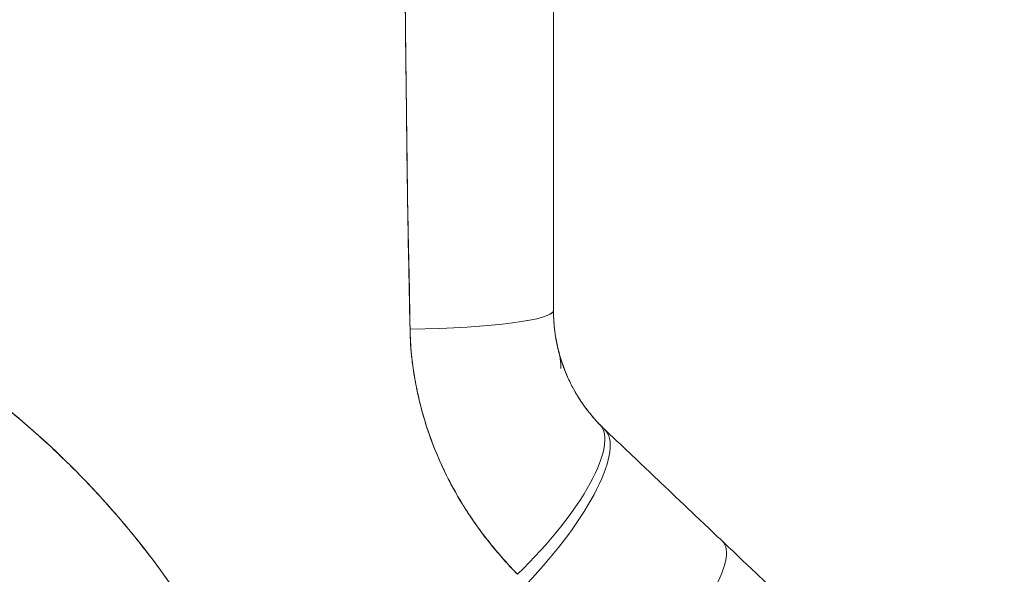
# Model space of a CAD drawing. Header units: inches. Extents: x 16 to 463, y 31 to 294.
# Tile 34 of 110: x 52.163 to 53.344, y 177.938 to 178.604. Entities that reach past the tile are written whole.
import ezdxf

# ---------------------------------------------------------------- set-up
doc = ezdxf.new("R2010")
doc.units = ezdxf.units.IN
doc.header["$LTSCALE"] = 28.571429
doc.header["$MEASUREMENT"] = 0
doc.layers.add('Dimension (ANSI)', color=7, linetype='Continuous', lineweight=5)
doc.layers.add('Visible (ANSI)', color=7, linetype='Continuous', lineweight=5)
doc.styles.add('ROMANS', font='romans.shx')
doc.dimstyles.new('Default (ANSI)', dxfattribs={"dimscale": 28.571429, "dimtxt": 0.1, "dimasz": 0.098425, "dimexe": 0.125, "dimexo": 0.0625, "dimgap": 0.031496, "dimtad": 0, "dimtih": 1, "dimtoh": 1, "dimrnd": 1e-08, "dimzin": 0, "dimdsep": 46, "dimtxsty": 'ROMANS', "dimcen": 0.09, "dimdle": 0.393701, "dimclrd": 256, "dimclre": 256, "dimclrt": 256, "dimadec": 0, "dimazin": 0, "dimtfac": 1, "dimtofl": 0, "dimtmove": 0, "dimatfit": 3, "dimfxl": 1, "dimtolj": 1, "dimtzin": 0, "dimlwd": -1, "dimlwe": -1, "dimarcsym": 0})

# ---------------------------------------------------------------- blocks, each defined once
blk = doc.blocks.new('*D31')
at = {"layer": 'Defpoints', "color": 0, "transparency": 16777216}
for p in [(50.3024, 217.6036), (68.1352, 217.6036), (50.3024, 139.6036)]:
    blk.add_point(p, dxfattribs=at)
at = {"layer": 'Dimension (ANSI)', "transparency": 16777216}
for p, q in [((52.0881, 217.6036), (71.7066, 217.6036)), ((68.1352, 214.7915), (68.1352, 185.694)), ((68.1352, 142.4158), (68.1352, 171.5133)), ((52.0881, 139.6036), (71.7066, 139.6036))]:
    blk.add_line(p, q, dxfattribs=at)
for points in [[(67.6665, 214.7915), (68.6039, 214.7915), (68.1352, 217.6036)], [(67.6665, 142.4158), (68.6039, 142.4158), (68.1352, 139.6036)]]:
    blk.add_solid(points, dxfattribs=at)
at = {"layer": 'Dimension (ANSI)', "transparency": 16777216, "insert": (68.1352, 178.6036), "char_height": 2.85714, "attachment_point": 5, "style": 'ROMANS'}
blk.add_mtext('\\A1;78.00\\PHINGE\\PHEIGHT', dxfattribs=at)

msp = doc.modelspace()

# ---------------------------------------------------------------- linework, layer by layer
at = {"layer": 'Visible (ANSI)'}
for p, q in [((52.6263, 178.5564), (52.6263, 178.5564)), ((52.8032, 178.2551), (52.8032, 178.2551))]:
    msp.add_line(p, q, dxfattribs=at)
for centre, major_axis, ratio, start_param, end_param in [((52.5867, 178.5564), (0.0591, 0), 0.00001, 5.44744, 5.447926), ((52.6064, 178.2551), (0.1968, 0), 0.116854, 4.839332, 6.283183), ((52.6064, 178.2551), (0.1969, 0), 0.116853, 4.83934, 6.283186), ((52.7172, 177.9813), (0.1415, 0.1369), 0.308076, 4.717446, 6.283185), ((53.0687, 178.2942), (-0.2378, -0.1395), 0.832069, 0.199559, 0.235272), ((52.7289, 177.9696), (0.1356, 0.1427), 0.304992, 4.704464, 6.283187), ((52.8703, 177.8354), (0.1356, 0.1427), 0.253114, 4.694237, 6.283185), ((52.8703, 177.8354), (0.1356, 0.1427), 0.253114, 4.694237, 6.283185)]:
    msp.add_ellipse(centre, major_axis=major_axis, ratio=ratio, start_param=start_param, end_param=end_param, dxfattribs=at)
for points, knots in [([(52.8032, 178.6448), (52.8032, 178.5995), (52.8032, 178.5549), (52.8032, 178.5109), (52.8032, 178.467), (52.8032, 178.4237), (52.8032, 178.381), (52.8032, 178.3384), (52.8032, 178.2964), (52.8032, 178.2551)], [0, 0, 0, 0, 0.333333, 0.333333, 0.333333, 0.666667, 0.666667, 0.666667, 1, 1, 1, 1]), ([(52.8032, 178.6448), (52.8032, 178.5977), (52.8032, 178.5505), (52.8032, 178.5035), (52.8032, 178.458), (52.8032, 178.4125), (52.8032, 178.3671), (52.8032, 178.3297), (52.8032, 178.2924), (52.8032, 178.2551)], [0, 0, 0, 0, 0.361662, 0.361662, 0.361662, 0.711598, 0.711598, 0.711598, 1, 1, 1, 1]), ([(52.6255, 178.6331), (52.6257, 178.6069), (52.626, 178.5799), (52.6263, 178.5523), (52.6265, 178.5372), (52.6267, 178.5219), (52.6269, 178.5064), (52.6269, 178.5043), (52.627, 178.5022), (52.627, 178.5), (52.6271, 178.4922), (52.6272, 178.4844), (52.6272, 178.4765), (52.6275, 178.4528), (52.6277, 178.4288), (52.6281, 178.4045), (52.6283, 178.3938), (52.6284, 178.383), (52.6286, 178.3721), (52.6287, 178.3694), (52.6287, 178.3667), (52.6288, 178.364), (52.629, 178.3543), (52.6292, 178.3446), (52.6294, 178.3348), (52.6299, 178.3122), (52.6304, 178.2895), (52.6308, 178.2665), (52.6309, 178.2593), (52.631, 178.252), (52.6311, 178.2447), (52.6312, 178.2406), (52.6313, 178.2364), (52.6313, 178.2323)], [0, 0, 0, 0, 0.215172, 0.215172, 0.215172, 0.333333, 0.333333, 0.333333, 0.349511, 0.349511, 0.349511, 0.409038, 0.409038, 0.409038, 0.587512, 0.587512, 0.587512, 0.666667, 0.666667, 0.666667, 0.686219, 0.686219, 0.686219, 0.756792, 0.756792, 0.756792, 0.91937, 0.91937, 0.91937, 0.970836, 0.970836, 0.970836, 1, 1, 1, 1]), ([(52.6313, 178.2323), (52.6305, 178.2702), (52.6297, 178.3088), (52.629, 178.3479), (52.629, 178.3525), (52.6289, 178.357), (52.6288, 178.3616), (52.6282, 178.4031), (52.6276, 178.4454), (52.6271, 178.4883), (52.6271, 178.4906), (52.627, 178.4929), (52.627, 178.4952), (52.6265, 178.5405), (52.626, 178.5864), (52.6255, 178.6331)], [0, 0, 0, 0, 0.298748, 0.298748, 0.298748, 0.333333, 0.333333, 0.333333, 0.649666, 0.649666, 0.649666, 0.666667, 0.666667, 0.666667, 1, 1, 1, 1]), ([(52.4748, 177.6532), (52.4702, 177.6695), (52.4651, 177.6859), (52.4594, 177.7024), (52.4536, 177.7189), (52.4473, 177.7355), (52.4403, 177.7522), (52.4334, 177.7689), (52.4258, 177.7856), (52.4175, 177.8024), (52.4093, 177.8191), (52.4004, 177.8359), (52.3909, 177.8527), (52.3813, 177.8694), (52.3711, 177.8862), (52.3602, 177.9028), (52.3492, 177.9195), (52.3376, 177.9361), (52.3253, 177.9526), (52.313, 177.9691), (52.3, 177.9855), (52.2863, 178.0017), (52.2725, 178.0179), (52.2581, 178.0339), (52.2429, 178.0498), (52.2277, 178.0656), (52.2118, 178.0812), (52.1951, 178.0965), (52.1785, 178.1119), (52.1611, 178.1269), (52.143, 178.1416), (52.1249, 178.1564), (52.106, 178.1707), (52.0864, 178.1847), (52.0668, 178.1987), (52.0464, 178.2123), (52.0253, 178.2254), (52.0043, 178.2386), (51.9825, 178.2512), (51.9599, 178.2634), (51.9374, 178.2755), (51.9141, 178.2871), (51.8902, 178.2981), (51.8662, 178.3091), (51.8415, 178.3195), (51.8162, 178.3293), (51.8019, 178.3347), (51.7875, 178.34), (51.7728, 178.345)], [0, 0, 0, 0, 0.06426, 0.06426, 0.06426, 0.128523, 0.128523, 0.128523, 0.192785, 0.192785, 0.192785, 0.257047, 0.257047, 0.257047, 0.321309, 0.321309, 0.321309, 0.385571, 0.385571, 0.385571, 0.449834, 0.449834, 0.449834, 0.514096, 0.514096, 0.514096, 0.578358, 0.578358, 0.578358, 0.64262, 0.64262, 0.64262, 0.706882, 0.706882, 0.706882, 0.771145, 0.771145, 0.771145, 0.835407, 0.835407, 0.835407, 0.899669, 0.899669, 0.899669, 0.963931, 0.963931, 0.963931, 1, 1, 1, 1]), ([(51.7728, 178.345), (51.8236, 178.3276), (51.8719, 178.3074), (51.9175, 178.2852), (51.963, 178.2629), (52.0059, 178.2384), (52.0459, 178.2123), (52.086, 178.1862), (52.1233, 178.1584), (52.1577, 178.1294), (52.1922, 178.1005), (52.2239, 178.0703), (52.2528, 178.0393), (52.2817, 178.0083), (52.3079, 177.9766), (52.3314, 177.9444), (52.3549, 177.9123), (52.3757, 177.8797), (52.394, 177.8471), (52.4123, 177.8145), (52.4281, 177.7819), (52.4415, 177.7494), (52.4549, 177.717), (52.4659, 177.6848), (52.4748, 177.6532)], [0, 0, 0, 0, 0.125007, 0.125007, 0.125007, 0.250015, 0.250015, 0.250015, 0.375022, 0.375022, 0.375022, 0.50003, 0.50003, 0.50003, 0.625037, 0.625037, 0.625037, 0.750045, 0.750045, 0.750045, 0.875052, 0.875052, 0.875052, 1, 1, 1, 1]), ([(52.8032, 178.2551), (52.8032, 178.2517), (52.8033, 178.2484), (52.8035, 178.2451), (52.8039, 178.2367), (52.8049, 178.2285), (52.8063, 178.2203), (52.8076, 178.2131), (52.8093, 178.206), (52.8114, 178.1991), (52.8132, 178.1929), (52.8153, 178.1869), (52.8177, 178.1811), (52.8198, 178.1759), (52.8221, 178.1708), (52.8246, 178.1659), (52.8268, 178.1615), (52.8292, 178.1572), (52.8317, 178.1531), (52.834, 178.1493), (52.8363, 178.1457), (52.8388, 178.1422), (52.8411, 178.139), (52.8434, 178.1359), (52.8458, 178.1328), (52.848, 178.13), (52.8503, 178.1273), (52.8527, 178.1246), (52.8546, 178.1224), (52.8566, 178.1203), (52.8586, 178.1182)], [0, 0, 0, 0, 0.063513, 0.063513, 0.063513, 0.222312, 0.222312, 0.222312, 0.363, 0.363, 0.363, 0.4873, 0.4873, 0.4873, 0.597282, 0.597282, 0.597282, 0.695064, 0.695064, 0.695064, 0.782876, 0.782876, 0.782876, 0.863021, 0.863021, 0.863021, 0.937815, 0.937815, 0.937815, 1, 1, 1, 1]), ([(52.8032, 178.2551), (52.8032, 178.2382), (52.8054, 178.2214), (52.8097, 178.205), (52.814, 178.1886), (52.8205, 178.1727), (52.8288, 178.1581), (52.8371, 178.1434), (52.8471, 178.13), (52.8586, 178.1182)], [0, 0, 0, 0, 0.333333, 0.333333, 0.333333, 0.666667, 0.666667, 0.666667, 1, 1, 1, 1]), ([(52.8032, 178.2551), (52.8032, 178.2551), (52.8032, 178.2551), (52.8032, 178.2551), (52.8032, 178.255), (52.8032, 178.255), (52.8032, 178.255), (52.8032, 178.255)], [0.0000711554, 0.0000711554, 0.0000711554, 0.0000711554, 0.0000992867, 0.0000992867, 0.0002127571, 0.0002127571, 0.0003317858, 0.0003317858, 0.0003317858, 0.0003317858]), ([(52.76, 177.9384), (52.7552, 177.9434), (52.7505, 177.9484), (52.7459, 177.9535), (52.7403, 177.9596), (52.7349, 177.9659), (52.7298, 177.9723), (52.7242, 177.9792), (52.7188, 177.9862), (52.7137, 177.9933), (52.7106, 177.9977), (52.7075, 178.002), (52.7046, 178.0065), (52.7022, 178.01), (52.6998, 178.0136), (52.6975, 178.0172), (52.6918, 178.0264), (52.6864, 178.0356), (52.6814, 178.045), (52.6756, 178.0557), (52.6704, 178.0665), (52.6656, 178.0775), (52.6654, 178.078), (52.6652, 178.0786), (52.6649, 178.0791), (52.6598, 178.0911), (52.6552, 178.1033), (52.6512, 178.1155), (52.647, 178.1286), (52.6434, 178.1418), (52.6406, 178.1551), (52.6402, 178.1567), (52.6398, 178.1584), (52.6395, 178.1601), (52.636, 178.1772), (52.6336, 178.1944), (52.6323, 178.2115), (52.6318, 178.2184), (52.6315, 178.2254), (52.6313, 178.2323)], [0, 0, 0, 0, 0.057355, 0.057355, 0.057355, 0.127207, 0.127207, 0.127207, 0.203207, 0.203207, 0.203207, 0.25, 0.25, 0.25, 0.287987, 0.287987, 0.287987, 0.384242, 0.384242, 0.384242, 0.494472, 0.494472, 0.494472, 0.5, 0.5, 0.5, 0.620982, 0.620982, 0.620982, 0.75, 0.75, 0.75, 0.766262, 0.766262, 0.766262, 0.932672, 0.932672, 0.932672, 1, 1, 1, 1]), ([(52.6313, 178.2323), (52.6314, 178.22), (52.6323, 178.2077), (52.6337, 178.1955), (52.6345, 178.189), (52.6355, 178.1826), (52.6365, 178.1762), (52.638, 178.1672), (52.6398, 178.1582), (52.6419, 178.1492), (52.6442, 178.1394), (52.6469, 178.1295), (52.65, 178.1195), (52.6542, 178.1061), (52.6591, 178.0926), (52.6651, 178.0788), (52.6676, 178.0728), (52.6703, 178.0669), (52.6732, 178.0609), (52.6793, 178.0483), (52.6862, 178.0356), (52.6941, 178.0227), (52.6968, 178.0183), (52.6996, 178.0138), (52.7026, 178.0094), (52.7047, 178.0061), (52.707, 178.0029), (52.7092, 177.9996), (52.7146, 177.992), (52.7204, 177.9844), (52.7264, 177.9768), (52.7303, 177.9719), (52.7344, 177.967), (52.7385, 177.9622), (52.7454, 177.9542), (52.7526, 177.9462), (52.76, 177.9384)], [0, 0, 0, 0, 0.13127, 0.13127, 0.13127, 0.2, 0.2, 0.2, 0.295706, 0.295706, 0.295706, 0.4, 0.4, 0.4, 0.539952, 0.539952, 0.539952, 0.6, 0.6, 0.6, 0.725303, 0.725303, 0.725303, 0.768562, 0.768562, 0.768562, 0.8, 0.8, 0.8, 0.873831, 0.873831, 0.873831, 0.921366, 0.921366, 0.921366, 1, 1, 1, 1]), ([(52.8093, 178.2065), (52.8094, 178.2062), (52.8094, 178.206), (52.8095, 178.2057), (52.8095, 178.2058), (52.8096, 178.2053), (52.8097, 178.2052), (52.8098, 178.2048), (52.8098, 178.2047), (52.8098, 178.2044), (52.8099, 178.2043), (52.81, 178.2038), (52.8101, 178.2036), (52.8104, 178.2022), (52.8106, 178.201), (52.8113, 178.1975), (52.8116, 178.1951), (52.812, 178.1912), (52.8121, 178.1896), (52.8121, 178.1874), (52.8122, 178.1868), (52.8122, 178.1861), (52.8122, 178.1859), (52.8122, 178.1857), (52.8122, 178.1856), (52.8122, 178.1855), (52.8122, 178.1855), (52.8122, 178.1855), (52.8122, 178.1855), (52.8122, 178.1855), (52.8122, 178.1854), (52.8122, 178.1854), (52.8122, 178.1854), (52.8122, 178.1854)], [0, 0, 0, 0, 0.0450211, 0.0450211, 0.0787827, 0.0787827, 0.0868869, 0.0868869, 0.0891462, 0.0891462, 0.091428, 0.091428, 0.0937137, 0.0937137, 0.1029702, 0.1029702, 0.1210067, 0.1210067, 0.1331305, 0.1331305, 0.137675, 0.137675, 0.1388004, 0.1388004, 0.139363, 0.139363, 0.1395037, 0.1395037, 0.139574, 0.139574, 0.1395916, 0.1395916, 0.1396022, 0.1396022, 0.1396022, 0.1396022]), ([(52.8645, 178.1124), (52.8774, 178.1001), (52.8903, 178.0878), (52.9031, 178.0757), (52.9062, 178.0728), (52.9093, 178.0698), (52.9123, 178.0669), (52.9261, 178.0538), (52.9398, 178.0408), (52.9534, 178.0279), (52.9554, 178.026), (52.9575, 178.0241), (52.9595, 178.0222), (52.975, 178.0073), (52.9905, 177.9926), (53.0058, 177.9781)], [0, 0, 0, 0, 0.268639, 0.268639, 0.268639, 0.333333, 0.333333, 0.333333, 0.623788, 0.623788, 0.623788, 0.666667, 0.666667, 0.666667, 1, 1, 1, 1]), ([(53.0058, 177.9781), (53.0124, 177.9719), (53.019, 177.9656), (53.0256, 177.9593), (53.0331, 177.9522), (53.0405, 177.9451), (53.0479, 177.9382), (53.0551, 177.9312), (53.0623, 177.9244), (53.0693, 177.9178), (53.0756, 177.9118), (53.0817, 177.906), (53.0877, 177.9003), (53.093, 177.8953), (53.0981, 177.8904), (53.1031, 177.8857), (53.1049, 177.8839), (53.1068, 177.8822), (53.1086, 177.8805), (53.1111, 177.8781), (53.1136, 177.8758), (53.1159, 177.8735), (53.1197, 177.8699), (53.1233, 177.8665), (53.1267, 177.8633), (53.1298, 177.8603), (53.1327, 177.8575), (53.1355, 177.8549), (53.138, 177.8525), (53.1403, 177.8503), (53.1425, 177.8483), (53.143, 177.8478), (53.1435, 177.8473), (53.144, 177.8468), (53.1454, 177.8455), (53.1467, 177.8443), (53.1478, 177.8432), (53.1493, 177.8418), (53.1507, 177.8405), (53.1518, 177.8394), (53.1529, 177.8384), (53.1539, 177.8375), (53.1546, 177.8367), (53.1554, 177.836), (53.156, 177.8355), (53.1564, 177.835), (53.1569, 177.8346), (53.1572, 177.8343), (53.1574, 177.8341), (53.1576, 177.8339), (53.1577, 177.8339), (53.1576, 177.8339)], [0, 0, 0, 0, 0.090139, 0.090139, 0.090139, 0.192543, 0.192543, 0.192543, 0.294178, 0.294178, 0.294178, 0.386219, 0.386219, 0.386219, 0.468683, 0.468683, 0.468683, 0.5, 0.5, 0.5, 0.543483, 0.543483, 0.543483, 0.612641, 0.612641, 0.612641, 0.676614, 0.676614, 0.676614, 0.73542, 0.73542, 0.73542, 0.75, 0.75, 0.75, 0.789344, 0.789344, 0.789344, 0.838902, 0.838902, 0.838902, 0.884415, 0.884415, 0.884415, 0.926226, 0.926226, 0.926226, 0.964707, 0.964707, 0.964707, 1, 1, 1, 1])]:
    msp.add_open_spline(points, degree=3, knots=knots, dxfattribs=at)
msp.add_open_spline([(52.8058, 178.2236), (52.807, 178.2158), (52.8082, 178.2108), (52.809, 178.2078)], degree=3, dxfattribs=at)

# ---------------------------------------------------------------- dimensions: what is measured, and where the dimension line sits
at = {"layer": 'Dimension (ANSI)'}
dim = msp.add_linear_dim(base=(68.1352, 217.6036), p1=(50.3024, 139.6036), p2=(50.3024, 217.6036), angle=90, text='<>\\PHINGE\\PHEIGHT', dimstyle='Default (ANSI)', override={"dimdec": 2, "dimtp": 0, "dimtm": 0, "dimtdec": 2, "dimatfit": 1}, dxfattribs=at)
dim.commit()
dim.dimension.update_dxf_attribs({"geometry": '*D31', "text_midpoint": (68.1352, 178.6036), "dimtype": 160})

doc.saveas('drawing.dxf')
